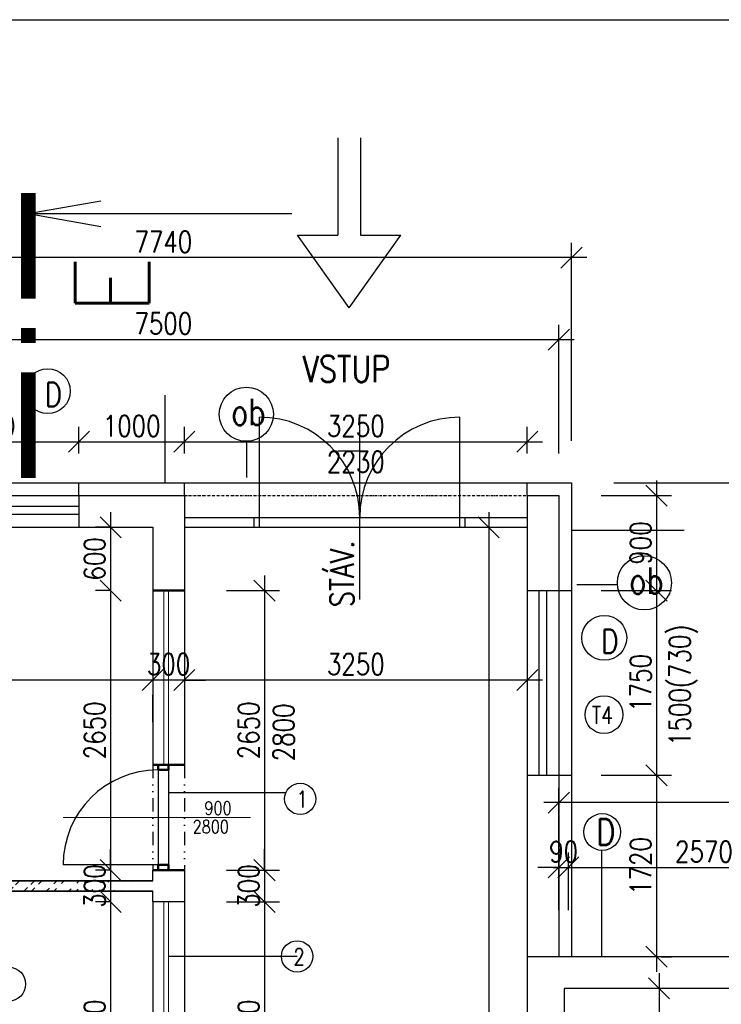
# Model space of a CAD drawing. Header units: millimetres. Extents: x -637441 to -130928, y -380379 to -53767.
# Tile 89 of 193: x -527185 to -520534, y -140498 to -131168. Entities that reach past the tile are written whole.
import ezdxf
from ezdxf.enums import TextEntityAlignment as Align

# ---------------------------------------------------------------- set-up
doc = ezdxf.new("R2010")
doc.units = ezdxf.units.MM
doc.header["$LTSCALE"] = 10
doc.linetypes.add('ACAD_ISO12W100', pattern=[22, 12, -3, 0.5, -3, 0.5, -3])
doc.linetypes.add('DIVIDE', pattern=[31.75, 12.7, -6.35, 0, -6.35, 0, -6.35])
for name, color, linetype, lineweight in [('_ARW_PŘÍČKA_NOVÁ', 6, 'Continuous', 35), ('CKDVERE_', 7, 'Continuous', 25), ('CKDVERE_OSY', 1, 'Continuous', 18), ('CKDVERE_PRAH', 7, 'Continuous', 25), ('CKDVERE_ZARUBNE_RAM', 5, 'Continuous', 50), ('CKKOTY', 7, 'Continuous', 25), ('CKOKNA', 1, 'Continuous', 18), ('CKSTENY_NADROVINOU', 7, 'DIVIDE', 25), ('CKSTENY_PODROVINOU', 7, 'Continuous', 25), ('CKSTENY_REZ', 6, 'Continuous', 50), ('CKSTENY_SRAF', 1, 'Continuous', 18), ('CKSYMBOLY', 7, 'Continuous', 25), ('CKTEXTY_MALE', 7, 'Continuous', 25), ('CKTEXTY_STREDNI', 6, 'Continuous', 50)]:
    doc.layers.add(name, color=color, linetype=linetype, lineweight=lineweight)
for name, color, linetype in [('CKDVERE_POPIS', 7, 'Continuous'), ('Kóty', 7, 'Continuous'), ('Rozhraní materiálů', 7, 'Continuous'), ('SLABĚ', 7, 'Continuous'), ('Výplně otvorů', 7, 'Continuous'), ('ZDIVO', 6, 'Continuous')]:
    doc.layers.add(name, color=color, linetype=linetype)
doc.styles.get("Standard").update_dxf_attribs({"font": 'simplex.shx', "width": 0.8})
doc.dimstyles.new('Cadkon', dxfattribs={"dimscale": 80, "dimtxt": 2.5, "dimasz": 2.5, "dimexe": 1.768, "dimexo": 5, "dimtad": 1, "dimrnd": 1, "dimtxsty": 'Standard', "dimblk1": 'OBLIQUE', "dimblk2": 'OBLIQUE', "dimsah": 1, "dimcen": 2.5, "dimdle": 1.8, "dimadec": 0, "dimazin": 0, "dimtfac": 1, "dimtix": 1, "dimtmove": 2, "dimatfit": 3, "dimfxl": 1, "dimarcsym": 0})
doc.dimstyles.new('Kopie z cadkon', dxfattribs={"dimscale": 100, "dimtxt": 2.5, "dimasz": 2.5, "dimexe": 1.768, "dimexo": 5, "dimgap": 0.666, "dimtad": 1, "dimdec": 0, "dimrnd": 1, "dimdsep": 46, "dimtxsty": 'Standard', "dimblk1": 'OBLIQUE', "dimblk2": 'OBLIQUE', "dimsah": 1, "dimcen": 2, "dimdle": 1.8, "dimazin": 2, "dimtfac": 0.75, "dimtdec": 0, "dimtix": 1, "dimtmove": 2, "dimatfit": 3, "dimfxl": 1, "dimtolj": 1, "dimtzin": 0, "dimarcsym": 0})

# ---------------------------------------------------------------- blocks, each defined once
blk = doc.blocks.new('_OBLIQUE')
at = {"color": 0, "linetype": 'ByBlock'}
blk.add_line((-0.5, -0.5), (0.5, 0.5), dxfattribs=at)
blk = doc.blocks.new('*D942')
at = {"layer": 'CKKOTY', "color": 0, "lineweight": -2}
for p, q in [((-526323.3, -135833.3), (-526323.3, -136721.3)), ((-526323.4, -135977.3), (-526464.7, -135977.3)), ((-526323.4, -136577.3), (-526464.7, -136577.3))]:
    blk.add_line(p, q, dxfattribs=at)
at = {"layer": 'DEFPOINTS', "color": 0}
for p in [(-525923.4, -135977.3), (-526323.3, -136577.3), (-525923.4, -136577.3)]:
    blk.add_point(p, dxfattribs=at)
at = {"layer": 'CKKOTY', "color": 0, "lineweight": -2, "xscale": 200, "yscale": 200, "zscale": 200}
for p, rotation in [((-526323.3, -135977.3), 90), ((-526323.3, -136577.3), 270)]:
    blk.add_blockref('_OBLIQUE', p, dxfattribs=dict(at, rotation=rotation))
at = {"layer": 'CKKOTY', "color": 0, "insert": (-526473.3, -136277.3), "char_height": 200, "attachment_point": 5, "rotation": 90}
blk.add_mtext('600', dxfattribs=at)
blk = doc.blocks.new('*D943')
at = {"layer": 'CKKOTY', "color": 0, "lineweight": -2}
for p, q in [((-526323.3, -136433.3), (-526323.3, -139371.3)), ((-526323.4, -136577.3), (-526464.7, -136577.3)), ((-526323.4, -139227.3), (-526464.7, -139227.3))]:
    blk.add_line(p, q, dxfattribs=at)
at = {"layer": 'DEFPOINTS', "color": 0}
for p in [(-525923.4, -136577.3), (-526323.3, -139227.3), (-525923.4, -139227.3)]:
    blk.add_point(p, dxfattribs=at)
at = {"layer": 'CKKOTY', "color": 0, "lineweight": -2, "xscale": 200, "yscale": 200, "zscale": 200}
for p, rotation in [((-526323.3, -136577.3), 90), ((-526323.3, -139227.3), 270)]:
    blk.add_blockref('_OBLIQUE', p, dxfattribs=dict(at, rotation=rotation))
at = {"layer": 'CKKOTY', "color": 0, "insert": (-526473.3, -137902.3), "char_height": 200, "attachment_point": 5, "rotation": 90}
blk.add_mtext('2650', dxfattribs=at)
blk = doc.blocks.new('*D944')
at = {"layer": 'CKKOTY', "color": 0, "lineweight": -2}
for p, q in [((-526323.3, -139227.3), (-526323.3, -139027.3)), ((-526323.4, -139227.3), (-526464.7, -139227.3)), ((-526323.3, -139227.3), (-526323.3, -139527.3)), ((-526323.4, -139527.3), (-526464.7, -139527.3)), ((-526323.3, -139527.3), (-526323.3, -139727.3))]:
    blk.add_line(p, q, dxfattribs=at)
at = {"layer": 'DEFPOINTS', "color": 0}
for p in [(-525923.4, -139227.3), (-526323.3, -139527.3), (-525923.4, -139527.3)]:
    blk.add_point(p, dxfattribs=at)
at = {"layer": 'CKKOTY', "color": 0, "lineweight": -2, "xscale": 200, "yscale": 200, "zscale": 200}
for p, rotation in [((-526323.3, -139227.3), 270), ((-526323.3, -139527.3), 90)]:
    blk.add_blockref('_OBLIQUE', p, dxfattribs=dict(at, rotation=rotation))
at = {"layer": 'CKKOTY', "color": 0, "insert": (-526473.3, -139377.3), "char_height": 200, "attachment_point": 5, "rotation": 90}
blk.add_mtext('300', dxfattribs=at)
blk = doc.blocks.new('*D945')
at = {"layer": 'CKKOTY', "color": 0, "lineweight": -2}
for p, q in [((-526323.3, -139383.3), (-526323.3, -142071.3)), ((-526323.4, -139527.3), (-526464.7, -139527.3)), ((-526323.4, -141927.3), (-526464.7, -141927.3))]:
    blk.add_line(p, q, dxfattribs=at)
at = {"layer": 'DEFPOINTS', "color": 0}
for p in [(-525923.4, -139527.3), (-526323.3, -141927.3), (-525923.4, -141927.3)]:
    blk.add_point(p, dxfattribs=at)
at = {"layer": 'CKKOTY', "color": 0, "lineweight": -2, "xscale": 200, "yscale": 200, "zscale": 200}
for p, rotation in [((-526323.3, -139527.3), 90), ((-526323.3, -141927.3), 270)]:
    blk.add_blockref('_OBLIQUE', p, dxfattribs=dict(at, rotation=rotation))
at = {"layer": 'CKKOTY', "color": 0, "insert": (-526473.3, -140727.3), "char_height": 200, "attachment_point": 5, "rotation": 90}
blk.add_mtext('2400', dxfattribs=at)
blk = doc.blocks.new('*D949')
at = {"layer": 'CKKOTY', "color": 0, "lineweight": -2}
for p, q in [((-525623.4, -137025.2), (-525623.4, -137283.8)), ((-522373.4, -137025.2), (-522373.4, -137283.8)), ((-522229.4, -137425.2), (-525767.4, -137425.2))]:
    blk.add_line(p, q, dxfattribs=at)
at = {"layer": 'DEFPOINTS', "color": 0}
for p in [(-525623.4, -137425.2), (-525623.4, -137425.2), (-522373.4, -137425.2)]:
    blk.add_point(p, dxfattribs=at)
at = {"layer": 'CKKOTY', "color": 0, "lineweight": -2, "xscale": 200, "yscale": 200, "zscale": 200, "rotation": 180}
blk.add_blockref('_OBLIQUE', (-525623.4, -137425.2), dxfattribs=at)
at = {"layer": 'CKKOTY', "color": 0, "lineweight": -2, "xscale": 200, "yscale": 200, "zscale": 200}
blk.add_blockref('_OBLIQUE', (-522373.4, -137425.2), dxfattribs=at)
at = {"layer": 'CKKOTY', "color": 0, "insert": (-523998.4, -137275.2), "char_height": 200, "attachment_point": 5}
blk.add_mtext('3250', dxfattribs=at)
blk = doc.blocks.new('*D950')
at = {"layer": 'CKKOTY', "color": 0, "lineweight": -2}
for p, q in [((-525623.4, -137025.2), (-525623.4, -137283.8)), ((-525923.4, -137425.2), (-526123.4, -137425.2)), ((-525623.4, -137425.2), (-525923.4, -137425.2)), ((-525623.4, -137425.2), (-525423.4, -137425.2)), ((-525923.4, -137825.2), (-525923.4, -137566.7))]:
    blk.add_line(p, q, dxfattribs=at)
at = {"layer": 'DEFPOINTS', "color": 0}
for p in [(-525923.4, -137425.2), (-525923.4, -137425.2), (-525623.4, -137425.2)]:
    blk.add_point(p, dxfattribs=at)
at = {"layer": 'CKKOTY', "color": 0, "lineweight": -2, "xscale": 200, "yscale": 200, "zscale": 200}
blk.add_blockref('_OBLIQUE', (-525923.4, -137425.2), dxfattribs=at)
at = {"layer": 'CKKOTY', "color": 0, "lineweight": -2, "xscale": 200, "yscale": 200, "zscale": 200, "rotation": 180}
blk.add_blockref('_OBLIQUE', (-525623.4, -137425.2), dxfattribs=at)
at = {"layer": 'CKKOTY', "color": 0, "insert": (-525773.4, -137275.2), "char_height": 200, "attachment_point": 5}
blk.add_mtext('300', dxfattribs=at)
blk = doc.blocks.new('*D951')
at = {"layer": 'CKKOTY', "color": 0, "lineweight": -2}
for p, q in [((-525779.4, -137425.2), (-529417.4, -137425.2)), ((-529273.4, -137825.2), (-529273.4, -137566.7)), ((-525923.4, -137825.2), (-525923.4, -137566.7))]:
    blk.add_line(p, q, dxfattribs=at)
at = {"layer": 'DEFPOINTS', "color": 0}
for p in [(-529273.4, -137425.2), (-529273.4, -137425.2), (-525923.4, -137425.2)]:
    blk.add_point(p, dxfattribs=at)
at = {"layer": 'CKKOTY', "color": 0, "lineweight": -2, "xscale": 200, "yscale": 200, "zscale": 200, "rotation": 180}
blk.add_blockref('_OBLIQUE', (-529273.4, -137425.2), dxfattribs=at)
at = {"layer": 'CKKOTY', "color": 0, "lineweight": -2, "xscale": 200, "yscale": 200, "zscale": 200}
blk.add_blockref('_OBLIQUE', (-525923.4, -137425.2), dxfattribs=at)
at = {"layer": 'CKKOTY', "color": 0, "insert": (-527598.4, -137275.2), "char_height": 200, "attachment_point": 5}
blk.add_mtext('3350', dxfattribs=at)
blk = doc.blocks.new('*D957')
at = {"layer": 'CKKOTY', "color": 0, "lineweight": -2}
for p, q in [((-528373.4, -135277.3), (-528373.4, -135025.7)), ((-526623.4, -135277.3), (-526623.4, -135025.7)), ((-528517.4, -135167.2), (-526479.4, -135167.2))]:
    blk.add_line(p, q, dxfattribs=at)
at = {"layer": 'DEFPOINTS', "color": 0}
for p in [(-526623.4, -135167.2), (-528373.4, -135677.3), (-526623.4, -135677.3)]:
    blk.add_point(p, dxfattribs=at)
at = {"layer": 'CKKOTY', "color": 0, "lineweight": -2, "xscale": 200, "yscale": 200, "zscale": 200, "rotation": 180}
blk.add_blockref('_OBLIQUE', (-528373.4, -135167.2), dxfattribs=at)
at = {"layer": 'CKKOTY', "color": 0, "lineweight": -2, "xscale": 200, "yscale": 200, "zscale": 200}
blk.add_blockref('_OBLIQUE', (-526623.4, -135167.2), dxfattribs=at)
at = {"layer": 'CKKOTY', "color": 0, "insert": (-527498.4, -135017.2), "char_height": 200, "attachment_point": 5}
blk.add_mtext('1750', dxfattribs=at)
blk = doc.blocks.new('*D958')
at = {"layer": 'CKKOTY', "color": 0, "lineweight": -2}
for p, q in [((-526623.4, -135277.3), (-526623.4, -135025.7)), ((-525623.4, -135277.3), (-525623.4, -135025.7)), ((-526767.4, -135167.2), (-525479.4, -135167.2))]:
    blk.add_line(p, q, dxfattribs=at)
at = {"layer": 'DEFPOINTS', "color": 0}
for p in [(-525623.4, -135167.2), (-526623.4, -135677.3), (-525623.4, -135677.3)]:
    blk.add_point(p, dxfattribs=at)
at = {"layer": 'CKKOTY', "color": 0, "lineweight": -2, "xscale": 200, "yscale": 200, "zscale": 200, "rotation": 180}
blk.add_blockref('_OBLIQUE', (-526623.4, -135167.2), dxfattribs=at)
at = {"layer": 'CKKOTY', "color": 0, "lineweight": -2, "xscale": 200, "yscale": 200, "zscale": 200}
blk.add_blockref('_OBLIQUE', (-525623.4, -135167.2), dxfattribs=at)
at = {"layer": 'CKKOTY', "color": 0, "insert": (-526123.4, -135017.2), "char_height": 200, "attachment_point": 5}
blk.add_mtext('1000', dxfattribs=at)
blk = doc.blocks.new('*D959')
at = {"layer": 'CKKOTY', "color": 0, "lineweight": -2}
for p, q in [((-525623.4, -135277.3), (-525623.4, -135025.7)), ((-522373.4, -135277.3), (-522373.4, -135025.7)), ((-525767.4, -135167.2), (-522229.4, -135167.2))]:
    blk.add_line(p, q, dxfattribs=at)
at = {"layer": 'DEFPOINTS', "color": 0}
for p in [(-522373.4, -135167.2), (-525623.4, -135677.3), (-522373.4, -135677.3)]:
    blk.add_point(p, dxfattribs=at)
at = {"layer": 'CKKOTY', "color": 0, "lineweight": -2, "xscale": 200, "yscale": 200, "zscale": 200, "rotation": 180}
blk.add_blockref('_OBLIQUE', (-525623.4, -135167.2), dxfattribs=at)
at = {"layer": 'CKKOTY', "color": 0, "lineweight": -2, "xscale": 200, "yscale": 200, "zscale": 200}
blk.add_blockref('_OBLIQUE', (-522373.4, -135167.2), dxfattribs=at)
at = {"layer": 'CKKOTY', "color": 0, "insert": (-523998.4, -135017.2), "char_height": 200, "attachment_point": 5}
blk.add_mtext('3250', dxfattribs=at)
blk = doc.blocks.new('*D960')
at = {"layer": 'CKKOTY', "color": 0, "lineweight": -2}
for p, q in [((-522738.8, -135833.3), (-522738.8, -146971.3)), ((-523016, -135977.3), (-522880.3, -135977.3)), ((-522610.8, -146827.3), (-522597.4, -146827.3))]:
    blk.add_line(p, q, dxfattribs=at)
at = {"layer": 'DEFPOINTS', "color": 0}
for p in [(-522616, -135977.3), (-523010.8, -146827.3), (-522738.8, -146827.3)]:
    blk.add_point(p, dxfattribs=at)
at = {"layer": 'CKKOTY', "color": 0, "lineweight": -2, "xscale": 200, "yscale": 200, "zscale": 200}
for p, rotation in [((-522738.8, -135977.3), 90), ((-522738.8, -146827.3), 270)]:
    blk.add_blockref('_OBLIQUE', p, dxfattribs=dict(at, rotation=rotation))
at = {"layer": 'CKKOTY', "color": 0, "insert": (-522888.8, -142076.1), "char_height": 200, "attachment_point": 5, "rotation": 90}
blk.add_mtext('10850', dxfattribs=at)
blk = doc.blocks.new('*D961')
at = {"layer": 'CKKOTY', "color": 0, "lineweight": -2}
for p, q in [((-522073.4, -139607.3), (-522073.4, -139059.5)), ((-521983.4, -139607.3), (-521983.4, -139059.5)), ((-522073.4, -139200.9), (-522273.4, -139200.9)), ((-522073.4, -139200.9), (-521983.4, -139200.9)), ((-521983.4, -139200.9), (-521783.4, -139200.9))]:
    blk.add_line(p, q, dxfattribs=at)
at = {"layer": 'DEFPOINTS', "color": 0}
for p in [(-521983.4, -139200.9), (-522073.4, -140007.3), (-521983.4, -140007.3)]:
    blk.add_point(p, dxfattribs=at)
at = {"layer": 'CKKOTY', "color": 0, "lineweight": -2, "xscale": 200, "yscale": 200, "zscale": 200}
blk.add_blockref('_OBLIQUE', (-522073.4, -139200.9), dxfattribs=at)
at = {"layer": 'CKKOTY', "color": 0, "lineweight": -2, "xscale": 200, "yscale": 200, "zscale": 200, "rotation": 180}
blk.add_blockref('_OBLIQUE', (-521983.4, -139200.9), dxfattribs=at)
at = {"layer": 'CKKOTY', "color": 0, "insert": (-522028.4, -139050.9), "char_height": 200, "attachment_point": 5}
blk.add_mtext('90', dxfattribs=at)
blk = doc.blocks.new('*D962')
at = {"layer": 'CKKOTY', "color": 0, "lineweight": -2}
for p, q in [((-521983.4, -139607.3), (-521983.4, -139059.5)), ((-519413.4, -139607.3), (-519413.4, -139059.5)), ((-522127.4, -139200.9), (-519269.4, -139200.9))]:
    blk.add_line(p, q, dxfattribs=at)
at = {"layer": 'DEFPOINTS', "color": 0}
for p in [(-519413.4, -139200.9), (-521983.4, -140007.3), (-519413.4, -140007.3)]:
    blk.add_point(p, dxfattribs=at)
at = {"layer": 'CKKOTY', "color": 0, "lineweight": -2, "xscale": 200, "yscale": 200, "zscale": 200, "rotation": 180}
blk.add_blockref('_OBLIQUE', (-521983.4, -139200.9), dxfattribs=at)
at = {"layer": 'CKKOTY', "color": 0, "lineweight": -2, "xscale": 200, "yscale": 200, "zscale": 200}
blk.add_blockref('_OBLIQUE', (-519413.4, -139200.9), dxfattribs=at)
at = {"layer": 'CKKOTY', "color": 0, "insert": (-520698.4, -139050.9), "char_height": 200, "attachment_point": 5}
blk.add_mtext('2570', dxfattribs=at)
blk = doc.blocks.new('*D897')
at = {"layer": 'CKTEXTY_MALE', "color": 0, "lineweight": -2}
for p, q in [((-521123.4, -140203.3), (-521123.4, -146971.3)), ((-520871, -140347.3), (-520981.9, -140347.3)), ((-520871, -146827.3), (-520981.9, -146827.3))]:
    blk.add_line(p, q, dxfattribs=at)
at = {"layer": 'DEFPOINTS', "color": 0}
for p in [(-521271, -140347.3), (-521271, -146827.3), (-521123.4, -146827.3)]:
    blk.add_point(p, dxfattribs=at)
at = {"layer": 'CKTEXTY_MALE', "color": 0, "lineweight": -2, "xscale": 200, "yscale": 200, "zscale": 200}
for p, rotation in [((-521123.4, -140347.3), 90), ((-521123.4, -146827.3), 270)]:
    blk.add_blockref('_OBLIQUE', p, dxfattribs=dict(at, rotation=rotation))
at = {"layer": 'CKTEXTY_MALE', "color": 0, "insert": (-521273.4, -143587.3), "char_height": 200, "attachment_point": 5, "rotation": 90}
blk.add_mtext('6480', dxfattribs=at)
blk = doc.blocks.new('*D919')
at = {"layer": 'CKTEXTY_MALE', "color": 0, "lineweight": -2}
for p, q in [((-521148.2, -135533.3), (-521148.2, -136721.3)), ((-521673.4, -135677.3), (-521006.8, -135677.3)), ((-521673.4, -136577.3), (-521006.8, -136577.3))]:
    blk.add_line(p, q, dxfattribs=at)
at = {"layer": 'DEFPOINTS', "color": 0}
for p in [(-522073.4, -135677.3), (-522073.4, -136577.3), (-521148.2, -136577.3)]:
    blk.add_point(p, dxfattribs=at)
at = {"layer": 'CKTEXTY_MALE', "color": 0, "lineweight": -2, "xscale": 200, "yscale": 200, "zscale": 200}
for p, rotation in [((-521148.2, -135677.3), 90), ((-521148.2, -136577.3), 270)]:
    blk.add_blockref('_OBLIQUE', p, dxfattribs=dict(at, rotation=rotation))
at = {"layer": 'CKTEXTY_MALE', "color": 0, "insert": (-521298.2, -136127.3), "char_height": 200, "attachment_point": 5, "rotation": 90}
blk.add_mtext('900', dxfattribs=at)
blk = doc.blocks.new('*D920')
at = {"layer": 'CKKOTY', "color": 0, "lineweight": -2}
for p, q in [((-521148.2, -136433.3), (-521148.2, -138471.3)), ((-521673.4, -136577.3), (-521006.8, -136577.3)), ((-521673.4, -138327.3), (-521006.8, -138327.3))]:
    blk.add_line(p, q, dxfattribs=at)
at = {"layer": 'DEFPOINTS', "color": 0}
for p in [(-522073.4, -136577.3), (-522073.4, -138327.3), (-521148.2, -138327.3)]:
    blk.add_point(p, dxfattribs=at)
at = {"layer": 'CKKOTY', "color": 0, "lineweight": -2, "xscale": 200, "yscale": 200, "zscale": 200}
for p, rotation in [((-521148.2, -136577.3), 90), ((-521148.2, -138327.3), 270)]:
    blk.add_blockref('_OBLIQUE', p, dxfattribs=dict(at, rotation=rotation))
at = {"layer": 'CKKOTY', "color": 0, "insert": (-521298.2, -137452.3), "char_height": 200, "attachment_point": 5, "rotation": 90}
blk.add_mtext('1750', dxfattribs=at)
blk = doc.blocks.new('*D921')
at = {"layer": 'CKKOTY', "color": 0, "lineweight": -2}
for p, q in [((-521148.2, -138183.3), (-521148.2, -140191.3)), ((-521673.4, -138327.3), (-521006.8, -138327.3)), ((-521104, -140047.3), (-521006.8, -140047.3))]:
    blk.add_line(p, q, dxfattribs=at)
at = {"layer": 'DEFPOINTS', "color": 0}
for p in [(-522073.4, -138327.3), (-521504, -140047.3), (-521148.2, -140047.3)]:
    blk.add_point(p, dxfattribs=at)
at = {"layer": 'CKKOTY', "color": 0, "lineweight": -2, "xscale": 200, "yscale": 200, "zscale": 200}
for p, rotation in [((-521148.2, -138327.3), 90), ((-521148.2, -140047.3), 270)]:
    blk.add_blockref('_OBLIQUE', p, dxfattribs=dict(at, rotation=rotation))
at = {"layer": 'CKKOTY', "color": 0, "insert": (-521298.2, -139187.3), "char_height": 200, "attachment_point": 5, "rotation": 90}
blk.add_mtext('1720', dxfattribs=at)
blk = doc.blocks.new('*D1030')
at = {"layer": 'CKTEXTY_MALE', "color": 0, "lineweight": -2}
for p, q in [((-522073.4, -139443.3), (-522073.4, -138445.7)), ((-461983.4, -139607.3), (-461983.4, -138445.7)), ((-461839.4, -138587.1), (-522217.4, -138587.1))]:
    blk.add_line(p, q, dxfattribs=at)
at = {"layer": 'DEFPOINTS', "color": 0}
for p in [(-522073.4, -138587.1), (-522073.4, -139843.3), (-461983.4, -140007.3)]:
    blk.add_point(p, dxfattribs=at)
at = {"layer": 'CKTEXTY_MALE', "color": 0, "lineweight": -2, "xscale": 200, "yscale": 200, "zscale": 200, "rotation": 180}
blk.add_blockref('_OBLIQUE', (-522073.4, -138587.1), dxfattribs=at)
at = {"layer": 'CKTEXTY_MALE', "color": 0, "lineweight": -2, "xscale": 200, "yscale": 200, "zscale": 200}
blk.add_blockref('_OBLIQUE', (-461983.4, -138587.1), dxfattribs=at)
at = {"layer": 'CKTEXTY_MALE', "color": 0, "insert": (-492028.4, -138433.8), "char_height": 200, "attachment_point": 5}
blk.add_mtext('\\A1;60090', dxfattribs=at)
blk = doc.blocks.new('*D1031')
at = {"layer": 'CKTEXTY_MALE', "color": 0, "lineweight": -2}
for p, q in [((-529573.4, -135277.3), (-529573.4, -134058.7)), ((-522073.4, -135277.3), (-522073.4, -134058.7)), ((-521929.4, -134200.2), (-529717.4, -134200.2))]:
    blk.add_line(p, q, dxfattribs=at)
at = {"layer": 'DEFPOINTS', "color": 0}
for p in [(-529573.4, -134200.2), (-529573.4, -135677.3), (-522073.4, -135677.3)]:
    blk.add_point(p, dxfattribs=at)
at = {"layer": 'CKTEXTY_MALE', "color": 0, "lineweight": -2, "xscale": 200, "yscale": 200, "zscale": 200, "rotation": 180}
blk.add_blockref('_OBLIQUE', (-529573.4, -134200.2), dxfattribs=at)
at = {"layer": 'CKTEXTY_MALE', "color": 0, "lineweight": -2, "xscale": 200, "yscale": 200, "zscale": 200}
blk.add_blockref('_OBLIQUE', (-522073.4, -134200.2), dxfattribs=at)
at = {"layer": 'CKTEXTY_MALE', "color": 0, "insert": (-525823.4, -134046.9), "char_height": 200, "attachment_point": 5}
blk.add_mtext('\\A1;7500', dxfattribs=at)
blk = doc.blocks.new('*D1172')
at = {"layer": 'CKKOTY', "color": 0, "lineweight": -2}
for p, q in [((-524864.5, -136433.3), (-524864.5, -139371.3)), ((-525223.4, -136577.3), (-524723, -136577.3)), ((-525223.4, -139227.3), (-524723, -139227.3))]:
    blk.add_line(p, q, dxfattribs=at)
at = {"layer": 'DEFPOINTS', "color": 0}
for p in [(-525623.4, -136577.3), (-525623.4, -139227.3), (-524864.5, -139227.3)]:
    blk.add_point(p, dxfattribs=at)
at = {"layer": 'CKKOTY', "color": 0, "lineweight": -2, "xscale": 200, "yscale": 200, "zscale": 200}
for p, rotation in [((-524864.5, -136577.3), 90), ((-524864.5, -139227.3), 270)]:
    blk.add_blockref('_OBLIQUE', p, dxfattribs=dict(at, rotation=rotation))
at = {"layer": 'CKKOTY', "color": 0, "insert": (-525014.5, -137902.3), "char_height": 200, "attachment_point": 5, "rotation": 90}
blk.add_mtext('2650', dxfattribs=at)
blk = doc.blocks.new('*D1173')
at = {"layer": 'CKKOTY', "color": 0, "lineweight": -2}
for p, q in [((-524864.5, -139227.3), (-524864.5, -139027.3)), ((-525223.4, -139227.3), (-524723, -139227.3)), ((-524864.5, -139227.3), (-524864.5, -139527.3)), ((-525223.4, -139527.3), (-524723, -139527.3)), ((-524864.5, -139527.3), (-524864.5, -139727.3))]:
    blk.add_line(p, q, dxfattribs=at)
at = {"layer": 'DEFPOINTS', "color": 0}
for p in [(-525623.4, -139227.3), (-525623.4, -139527.3), (-524864.5, -139527.3)]:
    blk.add_point(p, dxfattribs=at)
at = {"layer": 'CKKOTY', "color": 0, "lineweight": -2, "xscale": 200, "yscale": 200, "zscale": 200}
for p, rotation in [((-524864.5, -139227.3), 270), ((-524864.5, -139527.3), 90)]:
    blk.add_blockref('_OBLIQUE', p, dxfattribs=dict(at, rotation=rotation))
at = {"layer": 'CKKOTY', "color": 0, "insert": (-525014.5, -139377.3), "char_height": 200, "attachment_point": 5, "rotation": 90}
blk.add_mtext('300', dxfattribs=at)
blk = doc.blocks.new('*D1174')
at = {"layer": 'CKKOTY', "color": 0, "lineweight": -2}
for p, q in [((-524864.5, -139383.3), (-524864.5, -142071.3)), ((-525223.4, -139527.3), (-524723, -139527.3)), ((-525223.4, -141927.3), (-524723, -141927.3))]:
    blk.add_line(p, q, dxfattribs=at)
at = {"layer": 'DEFPOINTS', "color": 0}
for p in [(-525623.4, -139527.3), (-525623.4, -141927.3), (-524864.5, -141927.3)]:
    blk.add_point(p, dxfattribs=at)
at = {"layer": 'CKKOTY', "color": 0, "lineweight": -2, "xscale": 200, "yscale": 200, "zscale": 200}
for p, rotation in [((-524864.5, -139527.3), 90), ((-524864.5, -141927.3), 270)]:
    blk.add_blockref('_OBLIQUE', p, dxfattribs=dict(at, rotation=rotation))
at = {"layer": 'CKKOTY', "color": 0, "insert": (-525014.5, -140727.3), "char_height": 200, "attachment_point": 5, "rotation": 90}
blk.add_mtext('2400', dxfattribs=at)
blk = doc.blocks.new('rez1_hp')
for q in [(-0.1216, -0.6894), (0, -2.5), (0.1216, -0.6894)]:
    blk.add_line((0, 0), q)
at = {"const_width": 0.14}
for points in [[(-1.5043, 0), (-2.5043, 0)], [(-1.0843, 0), (-1.2243, 0)], [(0.1957, 0), (-0.8043, 0)]]:
    blk.add_lwpolyline(points, dxfattribs=at)
blk.add_attdef('A', (-1.0973, -0.4512), '', height=0.7, rotation=270)
blk.add_attdef('A', text='', height=0.7).set_placement((-0.3973, -1.1456), align=Align.RIGHT)
blk = doc.blocks.new('*D1382')
at = {"layer": 'CKKOTY', "color": 0, "lineweight": -2}
for p, q in [((-520135.5, -135413.3), (-520135.5, -140071.3)), ((-521553.4, -135557.3), (-519994, -135557.3)), ((-520397.6, -139927.3), (-519994, -139927.3))]:
    blk.add_line(p, q, dxfattribs=at)
at = {"layer": 'DEFPOINTS', "color": 0}
for p in [(-521953.4, -135557.3), (-520797.6, -139927.3), (-520135.5, -139927.3)]:
    blk.add_point(p, dxfattribs=at)
at = {"layer": 'CKKOTY', "color": 0, "lineweight": -2, "xscale": 200, "yscale": 200, "zscale": 200}
for p, rotation in [((-520135.5, -135557.3), 90), ((-520135.5, -139927.3), 270)]:
    blk.add_blockref('_OBLIQUE', p, dxfattribs=dict(at, rotation=rotation))
at = {"layer": 'CKKOTY', "color": 0, "insert": (-520285.5, -137742.3), "char_height": 200, "attachment_point": 5, "rotation": 90}
blk.add_mtext('4370', dxfattribs=at)
blk = doc.blocks.new('*D1385')
at = {"layer": 'CKKOTY', "color": 0, "lineweight": -2}
for p, q in [((-529693.4, -135157.3), (-529693.4, -133281.1)), ((-521953.4, -135157.3), (-521953.4, -133281.1)), ((-521809.4, -133422.6), (-529837.4, -133422.6))]:
    blk.add_line(p, q, dxfattribs=at)
at = {"layer": 'DEFPOINTS', "color": 0}
for p in [(-529693.4, -133422.6), (-529693.4, -135557.3), (-521953.4, -135557.3)]:
    blk.add_point(p, dxfattribs=at)
at = {"layer": 'CKKOTY', "color": 0, "lineweight": -2, "xscale": 200, "yscale": 200, "zscale": 200, "rotation": 180}
blk.add_blockref('_OBLIQUE', (-529693.4, -133422.6), dxfattribs=at)
at = {"layer": 'CKKOTY', "color": 0, "lineweight": -2, "xscale": 200, "yscale": 200, "zscale": 200}
blk.add_blockref('_OBLIQUE', (-521953.4, -133422.6), dxfattribs=at)
at = {"layer": 'CKKOTY', "color": 0, "insert": (-525823.4, -133272.6), "char_height": 200, "attachment_point": 5}
blk.add_mtext('7740', dxfattribs=at)

msp = doc.modelspace()

# ---------------------------------------------------------------- hatches: boundary and pattern name
at = {"layer": 'CKSTENY_SRAF'}
h = msp.add_hatch(dxfattribs=at)
h.set_pattern_fill('ZDIVO-OBECNE,_I', scale=50, style=2)
h.set_pattern_definition([(45, (48380.4, -177599.78), (-106.066017, 106.066017), []), (45, (48451.1, -177599.78), (-106.066017, 106.066017), [])])
edge = h.paths.add_edge_path()
edge.add_line((-529272.306, -139327.267), (-525923.356, -139327.267))
edge.add_line((-529273.358, -139427.267), (-525923.356, -139427.267))

# ---------------------------------------------------------------- linework, layer by layer
at = {"layer": '_ARW_PŘÍČKA_NOVÁ'}
for p, q in [((-529272.306, -139327.267), (-525923.356, -139327.267)), ((-529273.358, -139427.267), (-525923.356, -139427.267))]:
    msp.add_line(p, q, dxfattribs=at)
at = {"layer": 'CKDVERE_'}
msp.add_line((-525873.358, -139177.266), (-526773.358, -139177.266), dxfattribs=at)
msp.add_arc((-525873.358, -139177.266), 900, 90, 180, dxfattribs=at)
at = {"layer": 'CKDVERE_OSY'}
msp.add_line((-524998.358, -138727.266), (-526773.358, -138727.266), dxfattribs=at)
at = {"layer": 'CKDVERE_PRAH'}
for p, q in [((-525873.358, -138277.266), (-525873.358, -139177.266)), ((-525773.358, -138277.266), (-525773.358, -139177.266))]:
    msp.add_line(p, q, dxfattribs=at)
at = {"layer": 'CKDVERE_ZARUBNE_RAM'}
for p, q in [((-525873.358, -138227.266), (-525873.358, -138277.266)), ((-525773.358, -138227.266), (-525873.358, -138227.266)), ((-525773.358, -138277.266), (-525773.358, -138227.266)), ((-525873.358, -138277.266), (-525773.358, -138277.266)), ((-525873.358, -139227.266), (-525873.358, -139177.266)), ((-525873.358, -139177.266), (-525773.358, -139177.266)), ((-525773.358, -139177.266), (-525773.358, -139227.266)), ((-525773.358, -139227.266), (-525873.358, -139227.266))]:
    msp.add_line(p, q, dxfattribs=at)
at = {"layer": 'CKKOTY'}
for p, q in [((-525035.523, -135162.962), (-525035.523, -135507.266)), ((-521518.501, -136523.77), (-521903.358, -136523.77)), ((-525623.358, -138227.266), (-525923.358, -138227.266)), ((-521670.961, -139039.459), (-521670.961, -140042.095))]:
    msp.add_line(p, q, dxfattribs=at)
at = {"layer": 'CKKOTY', "color": 6}
msp.add_line((-525623.358, -136577.266), (-525923.358, -136577.266), dxfattribs=at)
at = {"layer": 'CKKOTY', "color": 7}
for p, q in [((-525923.358, -138227.266), (-525623.358, -138227.266)), ((-524663.731, -138494.889), (-525773.358, -138494.889)), ((-525923.358, -139527.266), (-525923.358, -140927.266)), ((-525623.358, -139527.266), (-525623.358, -140927.266)), ((-524554.828, -140044.188), (-525773.358, -140044.188))]:
    msp.add_line(p, q, dxfattribs=at)
msp.add_lwpolyline([(-542951.964, -131167.738), (-458951.964, -131167.738), (-458951.964, -190567.738), (-542951.964, -190567.738)], close=True, dxfattribs=at)
at = {"layer": 'CKKOTY', "color": 6}
msp.add_lwpolyline([(-525923.358, -139327.267), (-525923.358, -139227.266), (-525623.358, -139227.266), (-525623.358, -139527.266), (-525923.358, -139527.266), (-525923.358, -139427.267)], dxfattribs=at)
at = {"layer": 'CKKOTY'}
for centre in [(-525036.071, -134906.289), (-521262.586, -136504.049)]:
    msp.add_circle(centre, 256.673, dxfattribs=at)
at = {"layer": 'CKOKNA'}
for p, q in [((-525818.358, -136577.266), (-525818.358, -138227.266)), ((-525773.358, -136577.266), (-525773.358, -138227.266)), ((-525818.358, -139527.266), (-525818.358, -140927.266)), ((-525773.358, -139527.266), (-525773.358, -140927.266))]:
    msp.add_line(p, q, dxfattribs=at)
at = {"layer": 'CKSTENY_NADROVINOU'}
for p, q in [((-525923.358, -138227.266), (-525923.358, -139227.266)), ((-525623.358, -138227.266), (-525623.358, -139227.266))]:
    msp.add_line(p, q, dxfattribs=at)
at = {"layer": 'CKSTENY_PODROVINOU'}
for p, q in [((-525923.358, -136577.266), (-525923.358, -138227.266)), ((-525623.358, -136577.266), (-525623.358, -138227.266))]:
    msp.add_line(p, q, dxfattribs=at)
at = {"layer": 'CKSTENY_REZ', "color": 6}
msp.add_line((-525923.358, -136577.266), (-525623.358, -136577.266), dxfattribs=at)
at = {"layer": 'CKSTENY_REZ'}
for p, q in [((-525923.358, -138227.266), (-525623.358, -138227.266)), ((-525923.358, -139227.266), (-525623.358, -139227.266))]:
    msp.add_line(p, q, dxfattribs=at)
at = {"layer": 'CKTEXTY_MALE'}
for p, q in [((-525809.842, -134724.436), (-525809.842, -135557.266)), ((-526623.358, -135677.266), (-526623.358, -135557.266)), ((-525623.358, -135677.266), (-525623.358, -135557.266)), ((-522373.358, -135677.266), (-522373.358, -135557.266)), ((-520886.29, -136006.962), (-521953.358, -136006.962)), ((-522073.358, -136577.266), (-521953.358, -136577.266)), ((-522073.358, -138327.266), (-521953.358, -138327.266))]:
    msp.add_line(p, q, dxfattribs=at)
for centre, radius in [((-526918.837, -134687.773), 212.778), ((-521643.007, -137025.232), 212.778), ((-521645.49, -137752.942), 179.412), ((-524525.829, -138551.169), 148.944), ((-521662.249, -138865.127), 174.55), ((-524554.828, -140044.188), 148.944)]:
    msp.add_circle(centre, radius, dxfattribs=at)
at = {"layer": 'CKTEXTY_MALE', "color": 7}
msp.add_circle((-527289.117, -140306.263), 160.548, dxfattribs=at)
at = {"layer": 'Kóty'}
msp.add_line((-523960.834, -136663.46), (-523960.834, -135005.51), dxfattribs=at)
msp.add_line((-523960.834, -136663.46), (-523960.834, -135005.51), dxfattribs=at)
at = {"layer": 'Rozhraní materiálů'}
msp.add_line((-522073.358, -140047.266), (-522373.358, -140047.266), dxfattribs=at)
at = {"layer": 'SLABĚ'}
for p, q in [((-524170, -132288.751), (-524170, -133210.416)), ((-523952.918, -132288.751), (-523952.918, -133210.416)), ((-524061.459, -133899.728), (-524552.445, -133210.416)), ((-524552.445, -133210.416), (-524170, -133210.416)), ((-524061.459, -133899.728), (-523570.472, -133210.416)), ((-523952.918, -133210.416), (-523570.472, -133210.416)), ((-524170, -135252.099), (-523952.918, -135252.099)), ((-528373.358, -135677.266), (-526623.358, -135677.266)), ((-528373.358, -135977.266), (-526623.358, -135977.266)), ((-522373.358, -136577.266), (-522373.358, -138327.266)), ((-522073.358, -136577.266), (-522073.358, -138327.266))]:
    msp.add_line(p, q, dxfattribs=at)
at = {"layer": 'SLABĚ', "linetype": 'ACAD_ISO12W100', "ltscale": 0.2}
msp.add_line((-525623.358, -135677.266), (-522373.358, -135677.266), dxfattribs=at)
msp.add_line((-525623.358, -135677.266), (-522373.358, -135677.266), dxfattribs=at)
at = {"layer": 'SLABĚ', "color": 6}
for p, q in [((-519373.358, -140047.266), (-522023.358, -140047.266)), ((-519373.358, -140347.266), (-522023.358, -140347.266))]:
    msp.add_line(p, q, dxfattribs=at)
at = {"layer": 'Výplně otvorů'}
for p, q in [((-524910.834, -135977.266), (-524910.834, -134934.123)), ((-524910.834, -135977.266), (-524910.834, -134934.123)), ((-523010.834, -135977.266), (-523010.834, -134934.123)), ((-523010.834, -135977.266), (-523010.834, -134934.123)), ((-528373.358, -135778.599), (-526623.358, -135778.599)), ((-528373.358, -135853.114), (-526623.358, -135853.114)), ((-525623.358, -135884.123), (-522373.358, -135884.123)), ((-525623.358, -135884.123), (-522373.358, -135884.123)), ((-524960.834, -135977.266), (-524960.834, -135884.123)), ((-524960.834, -135977.266), (-524960.834, -135884.123)), ((-522960.834, -135977.266), (-522960.834, -135884.123)), ((-522960.834, -135977.266), (-522960.834, -135884.123)), ((-525623.358, -135977.266), (-522373.358, -135977.266)), ((-525623.358, -135977.266), (-522373.358, -135977.266)), ((-522262.937, -136577.266), (-522262.937, -138327.266)), ((-522192.287, -136577.266), (-522192.287, -138327.266))]:
    msp.add_line(p, q, dxfattribs=at)
at = {"layer": 'Výplně otvorů', "lineweight": -3}
for centre, start, end in [((-524910.834, -135884.123), 0, 90), ((-524910.834, -135884.123), 0, 90), ((-523010.834, -135884.123), 90, 180), ((-523010.834, -135884.123), 90, 180)]:
    msp.add_arc(centre, 950, start, end, dxfattribs=at)
at = {"layer": 'ZDIVO', "color": 1}
for p, q in [((-529693.358, -135557.266), (-521953.358, -135557.266)), ((-521953.358, -135557.266), (-521953.358, -140047.266))]:
    msp.add_line(p, q, dxfattribs=at)
at = {"layer": 'ZDIVO'}
for p, q in [((-526623.358, -135677.266), (-525623.358, -135677.266)), ((-526623.358, -135677.266), (-526623.358, -135977.266)), ((-525623.358, -135677.266), (-525623.358, -136577.266)), ((-522373.358, -135677.266), (-522373.358, -136577.266)), ((-522373.358, -135677.266), (-522073.358, -135677.266)), ((-522373.358, -135677.266), (-522373.358, -136577.266)), ((-522073.358, -135677.266), (-522073.358, -136577.266)), ((-526623.358, -135977.266), (-525923.358, -135977.266)), ((-525923.358, -135977.266), (-525923.358, -136577.266)), ((-522373.358, -136577.266), (-522073.358, -136577.266)), ((-522373.358, -138327.266), (-522373.358, -145477.266)), ((-522373.358, -138327.266), (-522073.358, -138327.266)), ((-522373.358, -138327.266), (-522373.358, -145477.266)), ((-522073.358, -138327.266), (-522073.358, -140047.266)), ((-522023.358, -140047.266), (-522073.358, -140047.266)), ((-522023.358, -140347.266), (-522023.358, -140947.266))]:
    msp.add_line(p, q, dxfattribs=at)
at = {"layer": 'ZDIVO', "color": 6}
msp.add_line((-525923.356, -136577.267), (-525623.356, -136577.267), dxfattribs=at)

# ---------------------------------------------------------------- block references
at = {"layer": 'CKSYMBOLY', "color": 7}
ref = msp.add_blockref('rez1_hp', (-527103.563, -133005.648), dxfattribs=dict(at, xscale=1000, yscale=1000, zscale=1000, rotation=90))
ref.add_attrib('A', 'E', dxfattribs={"layer": '0', "height": 700, "rotation": 90}).set_placement((-525958.004, -133402.992), align=Align.RIGHT)

# ---------------------------------------------------------------- texts
at = {"layer": 'CKDVERE_POPIS', "width": 0.8}
msp.add_text('  900', height=125, dxfattribs=at).set_placement((-525373.358, -138702.266), align=Align.CENTER)
msp.add_text('2800', height=125, dxfattribs=at).set_placement((-525373.358, -138752.266), align=Align.TOP_CENTER)
at = {"layer": 'CKTEXTY_MALE', "width": 0.8}
for s, height, p in [('VSTUP', 250, (-524502.72, -134601.849)), ('D', 225, (-526946.143, -134832.248)), ('D', 225, (-521670.313, -137169.708)), ('T4', 162.5, (-521761.305, -137839.92)), ('1', 157.5, (-524560.742, -138633.21)), ('2', 157.5, (-524589.741, -140126.228))]:
    msp.add_text(s, height=height, dxfattribs=at).set_placement(p)
at = {"layer": 'CKTEXTY_MALE', "color": 6, "width": 0.8}
for s, p in [('ob', (-525180.148, -135010.678)), ('ob', (-521406.663, -136608.438)), ('D', (-521720.11, -138989.791))]:
    msp.add_text(s, height=250, dxfattribs=at).set_placement(p)
at = {"layer": 'CKTEXTY_MALE', "color": 7, "width": 0.8}
msp.add_text('STÁV.', height=225, rotation=90, dxfattribs=at).set_placement((-524017.46, -136735.271))
at = {"layer": 'CKTEXTY_STREDNI', "color": 7, "width": 0.8}
msp.add_text('2230', height=200, dxfattribs=at).set_placement((-524271.926, -135457.825))
for s, p in [('1500(730)', (-520826.747, -138050.179)), ('2800', (-524582.21, -138195.735))]:
    msp.add_text(s, height=200, rotation=90, dxfattribs=at).set_placement(p)

# ---------------------------------------------------------------- dimensions: what is measured, and where the dimension line sits
at = {"layer": 'CKKOTY'}
for base, p1, p2, picture, middle in [((-529693.358, -133422.587), (-521953.358, -135557.266), (-529693.358, -135557.266), '*D1385', (-525823.358, -133272.587)), ((-526623.358, -135167.172), (-528373.358, -135677.266), (-526623.358, -135677.266), '*D957', (-527498.358, -135017.172)), ((-525623.358, -135167.172), (-526623.358, -135677.266), (-525623.358, -135677.266), '*D958', (-526123.358, -135017.172)), ((-522373.358, -135167.172), (-525623.358, -135677.266), (-522373.358, -135677.266), '*D959', (-523998.358, -135017.172)), ((-525923.358, -137425.232), (-525623.358, -137425.232), (-525923.358, -137425.232), '*D950', (-525773.358, -137275.232)), ((-525623.358, -137425.232), (-522373.358, -137425.232), (-525623.358, -137425.232), '*D949', (-523998.358, -137275.232)), ((-529273.358, -137425.232), (-525923.358, -137425.232), (-529273.358, -137425.232), '*D951', (-527598.358, -137275.232))]:
    dim = msp.add_linear_dim(base=base, p1=p1, p2=p2, dimstyle='Cadkon', dxfattribs=at)
    dim.commit()
    dim.dimension.update_dxf_attribs({"geometry": picture, "text_midpoint": middle})
for base, p1, p2, picture, middle in [((-520135.479, -139927.266), (-521953.358, -135557.266), (-520797.621, -139927.266), '*D1382', (-520285.479, -137742.266)), ((-526323.273, -136577.266), (-525923.358, -135977.266), (-525923.358, -136577.266), '*D942', (-526473.273, -136277.266)), ((-526323.273, -139227.266), (-525923.358, -136577.266), (-525923.358, -139227.266), '*D943', (-526473.273, -137902.266)), ((-526323.273, -139527.266), (-525923.358, -139227.266), (-525923.358, -139527.266), '*D944', (-526473.273, -139377.266)), ((-526323.273, -141927.266), (-525923.358, -139527.266), (-525923.358, -141927.266), '*D945', (-526473.273, -140727.266))]:
    dim = msp.add_linear_dim(base=base, p1=p1, p2=p2, angle=90, dimstyle='Cadkon', dxfattribs=at)
    dim.commit()
    dim.dimension.update_dxf_attribs({"geometry": picture, "text_midpoint": middle})
dim = msp.add_linear_dim(base=(-522738.819, -146827.266), p1=(-522615.976, -135977.266), p2=(-523010.834, -146827.266), angle=90, dimstyle='Cadkon', dxfattribs=at)
dim.commit()
dim.dimension.update_dxf_attribs({"geometry": '*D960', "text_midpoint": (-522888.819, -142076.132), "dimtype": 160})
at = {"layer": 'CKKOTY', "color": 7}
for base, p1, p2, picture, middle in [((-524864.481, -139227.266), (-525623.356, -136577.267), (-525623.356, -139227.266), '*D1172', (-525014.481, -137902.267)), ((-521148.229, -138327.266), (-522073.358, -136577.266), (-522073.358, -138327.266), '*D920', (-521298.229, -137452.266)), ((-521148.229, -140047.266), (-522073.358, -138327.266), (-521503.991, -140047.266), '*D921', (-521298.229, -139187.266)), ((-524864.481, -139527.266), (-525623.356, -139227.266), (-525623.358, -139527.266), '*D1173', (-525014.481, -139377.266)), ((-524864.481, -141927.266), (-525623.358, -139527.266), (-525623.358, -141927.266), '*D1174', (-525014.481, -140727.266))]:
    dim = msp.add_linear_dim(base=base, p1=p1, p2=p2, angle=90, dimstyle='Cadkon', dxfattribs=at)
    dim.commit()
    dim.dimension.update_dxf_attribs({"geometry": picture, "text_midpoint": middle})
for base, p1, p2, picture, middle in [((-521983.358, -139200.929), (-522073.358, -140007.266), (-521983.358, -140007.266), '*D961', (-522028.358, -139050.929)), ((-519413.358, -139200.929), (-521983.358, -140007.266), (-519413.358, -140007.266), '*D962', (-520698.358, -139050.929))]:
    dim = msp.add_linear_dim(base=base, p1=p1, p2=p2, dimstyle='Cadkon', dxfattribs=at)
    dim.commit()
    dim.dimension.update_dxf_attribs({"geometry": picture, "text_midpoint": middle})
at = {"layer": 'CKTEXTY_MALE'}
for base, p1, p2, picture, middle in [((-529573.358, -134200.174), (-522073.358, -135677.266), (-529573.358, -135677.266), '*D1031', (-525823.358, -134046.894)), ((-522073.358, -138587.125), (-461983.358, -140007.266), (-522073.358, -139843.25), '*D1030', (-492028.358, -138433.845))]:
    dim = msp.add_linear_dim(base=base, p1=p1, p2=p2, dimstyle='Kopie z cadkon', override={"dimscale": 80}, dxfattribs=at)
    dim.commit()
    dim.dimension.update_dxf_attribs({"geometry": picture, "text_midpoint": middle})
at = {"layer": 'CKTEXTY_MALE', "color": 7}
for base, p1, p2, picture, middle in [((-521148.229, -136577.266), (-522073.358, -135677.266), (-522073.358, -136577.266), '*D919', (-521298.229, -136127.266)), ((-521123.358, -146827.266), (-521270.957, -140347.266), (-521270.957, -146827.266), '*D897', (-521273.358, -143587.266))]:
    dim = msp.add_linear_dim(base=base, p1=p1, p2=p2, angle=90, dimstyle='Cadkon', dxfattribs=at)
    dim.commit()
    dim.dimension.update_dxf_attribs({"geometry": picture, "text_midpoint": middle})

doc.saveas('drawing.dxf')
